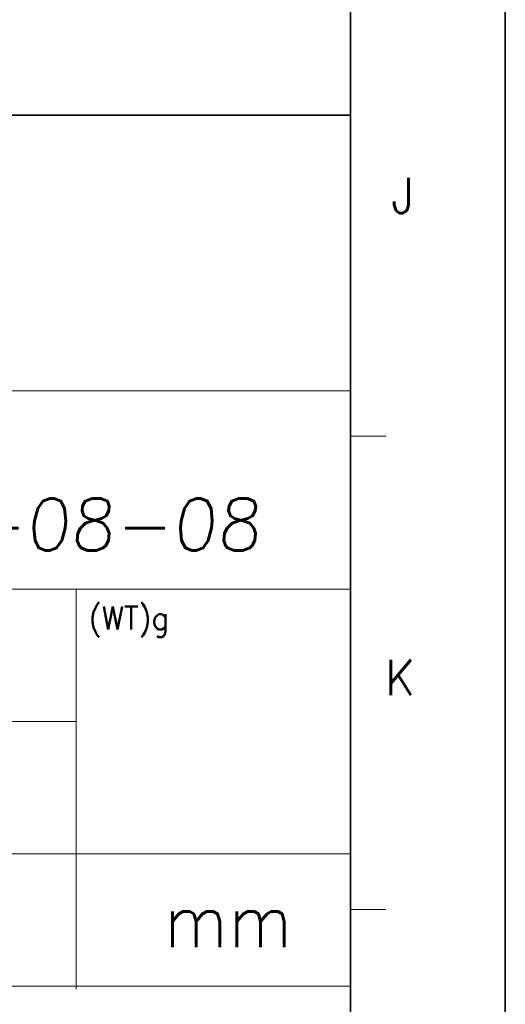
# Model space of a CAD drawing. Header units: millimetres. Extents: x 4497 to 13960, y 12291 to 16372.
# Tile 182 of 217: x 8330 to 8398, y 15596 to 15734. Entities that reach past the tile are written whole.
import ezdxf
from ezdxf.enums import TextEntityAlignment as Align

# ---------------------------------------------------------------- set-up
doc = ezdxf.new("R2010")
doc.units = ezdxf.units.MM
doc.header["$LTSCALE"] = 0.8
doc.layers.get('0').update_dxf_attribs({"linetype": 'CONTINUOUS', "lineweight": 0})
doc.layers.add('2', color=3, linetype='CONTINUOUS', lineweight=0)
doc.styles.add('GHS', font='romans', dxfattribs={"height": 2, "bigfont": 'whgtxt'})
doc.styles.get("Standard").update_dxf_attribs({"font": 'romans.shx', "width": 0.8, "oblique": 5, "bigfont": 'whgtxt.shx'})

msp = doc.modelspace()

# ---------------------------------------------------------------- linework, layer by layer
at = {"color": 7, "linetype": 'Continuous', "lineweight": 35}
for p, q in [((8376.297, 15542.403), (8376.297, 16340.271)), ((8162.636, 15720.454), (8376.297, 15720.454))]:
    msp.add_line(p, q, dxfattribs=at)
at = {"color": 7, "linetype": 'Continuous'}
for p, q in [((8376.297, 15542.403), (8376.297, 15720.454)), ((8162.636, 15681.747), (8376.297, 15681.747)), ((8376.297, 15675.381), (8381.277, 15675.381)), ((8162.636, 15653.878), (8376.297, 15653.878)), ((8337.817, 15597.7), (8337.817, 15653.878)), ((8162.636, 15635.299), (8337.817, 15635.299)), ((8162.636, 15616.72), (8376.297, 15616.72)), ((8376.297, 15608.892), (8381.277, 15608.892)), ((8162.636, 15598.141), (8376.297, 15598.141))]:
    msp.add_line(p, q, dxfattribs=at)
at = {"color": 7, "linetype": 'Continuous', "lineweight": 35}
msp.add_lwpolyline([(8398.043, 16361.337), (7210.043, 16361.337), (7210.043, 15521.337), (8398.043, 15521.337)], close=True, dxfattribs=at)

# ---------------------------------------------------------------- texts
at = {"color": 7, "linetype": 'Continuous', "width": 0.933333}
for s, p in [('J', (8383.658, 15709.154)), ('K', (8383.294, 15641.464))]:
    msp.add_text(s, height=4.98, dxfattribs=at).set_placement(p, align=Align.MIDDLE_CENTER)
for s, height, p in [('(WT)g', 3.2303, (8339.606, 15651.425)), ('mm', 7.5373, (8350.126, 15611.138))]:
    msp.add_text(s, height=height, dxfattribs=at).set_placement(p, align=Align.TOP_LEFT)
at = {"layer": '2', "style": 'GHS', "oblique": 5}
msp.add_text('2016-08-08', height=7.2718, dxfattribs=at).set_placement((8297.646, 15659.311))

doc.saveas('drawing.dxf')
